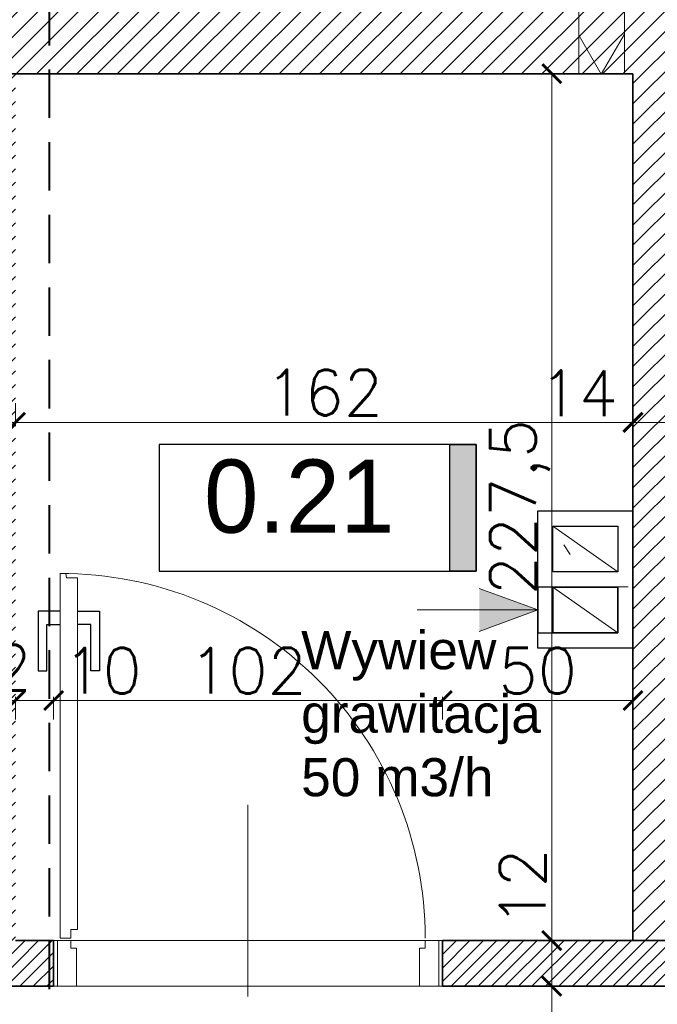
# Model space of a CAD drawing. Header units: millimetres. Extents: x -740 to 33545, y -26688 to 22494.
# Tile 143 of 256: x 9891 to 10059, y 10548 to 10806. Entities that reach past the tile are written whole.
import ezdxf
from ezdxf.lldxf.tags import DXFTag

# ---------------------------------------------------------------- set-up
doc = ezdxf.new("R2010")
doc.units = ezdxf.units.MM
doc.header["$MEASUREMENT"] = 0
doc.linetypes.add('CENTERX2', pattern=[101.6, 63.5, -12.7, 12.7, -12.7])
doc.linetypes.add('DASHED', pattern=[19.05, 12.7, -6.35])
doc.layers.get('Defpoints').update_dxf_attribs({"color": 252})
for name, color, linetype, lineweight in [('_IS_EKO_opis', 7, 'Continuous', 18), ('_IS_EKO_transfer', 5, 'Continuous', 15), ('_IS_POZA_ZAKRESEM', 2, 'DASHED', 40), ('_IS_Wywiew', 1, 'Continuous', 20), ('A_istniejące ściany', 252, 'Continuous', 35), ('A_l.przekrojowa', 252, 'Continuous', 30), ('A_l.przerywana', 252, 'ICAD_ISO03W100', 9), ('A_opisy', 252, 'Continuous', 15), ('A_projektowane sciany', 252, 'Continuous', 35), ('l.przerywana', 252, 'ICAD_ISO03W100', 5), ('l.wypełnien', 252, 'Continuous', 5), ('Nowe_820-G Rysunki Obrazki_Nr_pióra__1', 252, 'Continuous', 13), ('Nowe_820-G Rysunki Obrazki_Nr_pióra__19', 252, 'Continuous', 0), ('wymiarowanie', 252, 'Continuous', 9)]:
    doc.layers.add(name, color=color, linetype=linetype, lineweight=lineweight)
for name, color, linetype in [('_IS_EKO_Opis_Wentylacja', 7, 'CENTERX2'), ('stolarka', 252, 'Continuous'), ('tabelki opis', 252, 'Continuous')]:
    doc.layers.add(name, color=color, linetype=linetype)
doc.styles.add('Arial', font='arial.ttf')
doc.styles.add('styl2', font='simplex.shx')
tags = doc.linetypes.add('ICAD_ISO03W100', pattern=[30, 12, -18]).pattern_tags.tags
tags[6:7] = [DXFTag(74, 4), DXFTag(75, 0), DXFTag(340, '0'), DXFTag(46, 1.0), DXFTag(50, 0.0), DXFTag(44, 0.0), DXFTag(45, 0.0)]
tags[4:5] = [DXFTag(74, 4), DXFTag(75, 0), DXFTag(340, '0'), DXFTag(46, 1.0), DXFTag(50, 0.0), DXFTag(44, 0.0), DXFTag(45, 0.0)]
doc.dimstyles.new('Skala 1-50', dxfattribs={"dimtxt": 12, "dimasz": 5, "dimexe": 1, "dimexo": 1, "dimgap": 1.5, "dimtad": 1, "dimdec": 1, "dimrnd": 0.5, "dimtxsty": 'styl2', "dimblk": 'ARCHTICK', "dimcen": 5, "dimadec": 0, "dimazin": 0, "dimtfac": 1, "dimtdec": 1, "dimtmove": 1, "dimatfit": 3, "dimldrblk": 'ARCHTICK', "dimfxl": 0, "dimlwd": -1, "dimlwe": -1, "dimarcsym": 0})

# ---------------------------------------------------------------- blocks, each defined once
blk = doc.blocks.new('_ArchTick')
at = {"color": 0, "linetype": 'ByBlock', "const_width": 0.15}
blk.add_lwpolyline([(-0.5, -0.5), (0.5, 0.5)], dxfattribs=at)
blk = doc.blocks.new('*D2231')
at = {"layer": 'Defpoints', "color": 0}
for p in [(9890.23, 10720.76), (9878.23, 10718.85), (9890.23, 10700.5)]:
    blk.add_point(p, dxfattribs=at)
at = {"layer": 'wymiarowanie', "color": 0}
for p, q in [((9878.23, 10705.5), (9878.23, 10699.5)), ((9890.23, 10705.5), (9890.23, 10699.5)), ((9878.23, 10700.5), (9837.11, 10700.5)), ((9878.23, 10700.5), (9890.23, 10700.5))]:
    blk.add_line(p, q, dxfattribs=at)
at = {"layer": 'wymiarowanie', "color": 0, "xscale": 5, "yscale": 5, "zscale": 5, "rotation": 180}
blk.add_blockref('_ArchTick', (9878.23, 10700.5), dxfattribs=at)
at = {"layer": 'wymiarowanie', "color": 0, "xscale": 5, "yscale": 5, "zscale": 5}
blk.add_blockref('_ArchTick', (9890.23, 10700.5), dxfattribs=at)
at = {"layer": 'wymiarowanie', "color": 0, "insert": (9846.37, 10708.15), "char_height": 12, "attachment_point": 5, "style": 'styl2'}
blk.add_mtext('12', dxfattribs=at)
blk = doc.blocks.new('*D2232')
at = {"layer": 'Defpoints', "color": 0}
for p in [(10052.23, 10727.2), (9890.23, 10720.76), (10052.23, 10700.5)]:
    blk.add_point(p, dxfattribs=at)
at = {"layer": 'wymiarowanie', "color": 0}
for p, q in [((9890.23, 10705.5), (9890.23, 10699.5)), ((10052.23, 10705.5), (10052.23, 10699.5)), ((9890.23, 10700.5), (10052.23, 10700.5))]:
    blk.add_line(p, q, dxfattribs=at)
at = {"layer": 'wymiarowanie', "color": 0, "xscale": 5, "yscale": 5, "zscale": 5, "rotation": 180}
blk.add_blockref('_ArchTick', (9890.23, 10700.5), dxfattribs=at)
at = {"layer": 'wymiarowanie', "color": 0, "xscale": 5, "yscale": 5, "zscale": 5}
blk.add_blockref('_ArchTick', (10052.23, 10700.5), dxfattribs=at)
at = {"layer": 'wymiarowanie', "color": 0, "insert": (9971.23, 10708.3), "char_height": 12, "attachment_point": 5, "style": 'styl2'}
blk.add_mtext('162', dxfattribs=at)
blk = doc.blocks.new('*D2233')
at = {"layer": 'Defpoints', "color": 0}
for p in [(10066.23, 10728.73), (10052.23, 10727.2), (10066.23, 10700.5)]:
    blk.add_point(p, dxfattribs=at)
at = {"layer": 'wymiarowanie', "color": 0}
for p, q in [((10052.23, 10705.5), (10052.23, 10699.5)), ((10066.23, 10705.5), (10066.23, 10699.5)), ((10052.23, 10700.5), (10066.23, 10700.5))]:
    blk.add_line(p, q, dxfattribs=at)
at = {"layer": 'wymiarowanie', "color": 0, "xscale": 5, "yscale": 5, "zscale": 5, "rotation": 180}
blk.add_blockref('_ArchTick', (10052.23, 10700.5), dxfattribs=at)
at = {"layer": 'wymiarowanie', "color": 0, "xscale": 5, "yscale": 5, "zscale": 5}
blk.add_blockref('_ArchTick', (10066.23, 10700.5), dxfattribs=at)
at = {"layer": 'wymiarowanie', "color": 0, "insert": (10037.99, 10708.15), "char_height": 12, "attachment_point": 5, "style": 'styl2'}
blk.add_mtext('14', dxfattribs=at)
blk = doc.blocks.new('*D2242')
at = {"layer": 'Defpoints', "color": 0}
for p in [(10029.26, 10791.99), (10029.26, 10564.52), (10030.92, 10564.52)]:
    blk.add_point(p, dxfattribs=at)
at = {"layer": 'wymiarowanie', "color": 0}
for p, q in [((10030.26, 10791.99), (10031.92, 10791.99)), ((10030.92, 10791.99), (10030.92, 10564.52)), ((10030.26, 10564.52), (10031.92, 10564.52))]:
    blk.add_line(p, q, dxfattribs=at)
at = {"layer": 'wymiarowanie', "color": 0, "xscale": 5, "yscale": 5, "zscale": 5}
for p, rotation in [((10030.92, 10791.99), 90), ((10030.92, 10564.52), 270)]:
    blk.add_blockref('_ArchTick', p, dxfattribs=dict(at, rotation=rotation))
at = {"layer": 'wymiarowanie', "color": 0, "insert": (10022.58, 10678.26), "char_height": 12, "attachment_point": 5, "rotation": 90, "style": 'styl2'}
blk.add_mtext('227,5', dxfattribs=at)
blk = doc.blocks.new('*D2243')
at = {"layer": 'Defpoints', "color": 0}
for p in [(10029.26, 10564.52), (10030.92, 10552.52), (10055.83, 10552.52)]:
    blk.add_point(p, dxfattribs=at)
at = {"layer": 'wymiarowanie', "color": 0}
for p, q in [((10030.26, 10564.52), (10031.92, 10564.52)), ((10030.92, 10564.52), (10030.92, 10552.52)), ((10035.92, 10552.52), (10029.92, 10552.52))]:
    blk.add_line(p, q, dxfattribs=at)
at = {"layer": 'wymiarowanie', "color": 0, "xscale": 5, "yscale": 5, "zscale": 5}
for p, rotation in [((10030.92, 10564.52), 90), ((10030.92, 10552.52), 270)]:
    blk.add_blockref('_ArchTick', p, dxfattribs=dict(at, rotation=rotation))
at = {"layer": 'wymiarowanie', "color": 0, "insert": (10023.27, 10578.43), "char_height": 12, "attachment_point": 5, "rotation": 90, "style": 'styl2'}
blk.add_mtext('12', dxfattribs=at)
blk = doc.blocks.new('*D2244')
at = {"layer": 'Defpoints', "color": 0}
for p in [(10055.83, 10552.52), (10030.92, 10402.52), (10066.23, 10402.52)]:
    blk.add_point(p, dxfattribs=at)
at = {"layer": 'wymiarowanie', "color": 0}
for p, q in [((10035.92, 10552.52), (10029.92, 10552.52)), ((10030.92, 10552.52), (10030.92, 10402.52)), ((10035.92, 10402.52), (10029.92, 10402.52))]:
    blk.add_line(p, q, dxfattribs=at)
at = {"layer": 'wymiarowanie', "color": 0, "xscale": 5, "yscale": 5, "zscale": 5}
for p, rotation in [((10030.92, 10552.52), 90), ((10030.92, 10402.52), 270)]:
    blk.add_blockref('_ArchTick', p, dxfattribs=dict(at, rotation=rotation))
at = {"layer": 'wymiarowanie', "color": 0, "insert": (10023.12, 10477.52), "char_height": 12, "attachment_point": 5, "rotation": 90, "style": 'styl2'}
blk.add_mtext('150', dxfattribs=at)
blk = doc.blocks.new('*D2574')
at = {"layer": 'Defpoints', "color": 0}
for p in [(9890.23, 10627.51), (9878.23, 10564.52), (9890.23, 10564.52)]:
    blk.add_point(p, dxfattribs=at)
at = {"layer": 'wymiarowanie', "color": 0}
for p, q in [((9878.23, 10622.51), (9878.23, 10628.51)), ((9878.23, 10627.51), (9890.23, 10627.51)), ((9890.23, 10622.51), (9890.23, 10628.51))]:
    blk.add_line(p, q, dxfattribs=at)
at = {"layer": 'wymiarowanie', "color": 0, "xscale": 5, "yscale": 5, "zscale": 5, "rotation": 180}
blk.add_blockref('_ArchTick', (9878.23, 10627.51), dxfattribs=at)
at = {"layer": 'wymiarowanie', "color": 0, "xscale": 5, "yscale": 5, "zscale": 5}
blk.add_blockref('_ArchTick', (9890.23, 10627.51), dxfattribs=at)
at = {"layer": 'wymiarowanie', "color": 0, "insert": (9884.24, 10636.14), "char_height": 12, "attachment_point": 5, "style": 'styl2'}
blk.add_mtext('12', dxfattribs=at)
blk = doc.blocks.new('*D2575')
at = {"layer": 'Defpoints', "color": 0}
for p in [(9900.23, 10627.51), (9890.23, 10564.52), (9900.23, 10564.52)]:
    blk.add_point(p, dxfattribs=at)
at = {"layer": 'wymiarowanie', "color": 0}
for p, q in [((9890.23, 10622.51), (9890.23, 10628.51)), ((9890.23, 10627.51), (9900.23, 10627.51)), ((9900.23, 10622.51), (9900.23, 10628.51))]:
    blk.add_line(p, q, dxfattribs=at)
at = {"layer": 'wymiarowanie', "color": 0, "xscale": 5, "yscale": 5, "zscale": 5, "rotation": 180}
blk.add_blockref('_ArchTick', (9890.23, 10627.51), dxfattribs=at)
at = {"layer": 'wymiarowanie', "color": 0, "xscale": 5, "yscale": 5, "zscale": 5}
blk.add_blockref('_ArchTick', (9900.23, 10627.51), dxfattribs=at)
at = {"layer": 'wymiarowanie', "color": 0, "insert": (9913.06, 10635.31), "char_height": 12, "attachment_point": 5, "style": 'styl2'}
blk.add_mtext('10', dxfattribs=at)
blk = doc.blocks.new('*D2576')
at = {"layer": 'Defpoints', "color": 0}
for p in [(10002.23, 10627.51), (9900.23, 10564.52), (10002.23, 10564.52)]:
    blk.add_point(p, dxfattribs=at)
at = {"layer": 'wymiarowanie', "color": 0}
for p, q in [((9900.23, 10622.51), (9900.23, 10628.51)), ((9900.23, 10627.51), (10002.23, 10627.51)), ((10002.23, 10622.51), (10002.23, 10628.51))]:
    blk.add_line(p, q, dxfattribs=at)
at = {"layer": 'wymiarowanie', "color": 0, "xscale": 5, "yscale": 5, "zscale": 5, "rotation": 180}
blk.add_blockref('_ArchTick', (9900.23, 10627.51), dxfattribs=at)
at = {"layer": 'wymiarowanie', "color": 0, "xscale": 5, "yscale": 5, "zscale": 5}
blk.add_blockref('_ArchTick', (10002.23, 10627.51), dxfattribs=at)
at = {"layer": 'wymiarowanie', "color": 0, "insert": (9951.23, 10635.31), "char_height": 12, "attachment_point": 5, "style": 'styl2'}
blk.add_mtext('102', dxfattribs=at)
blk = doc.blocks.new('*D2577')
at = {"layer": 'Defpoints', "color": 0}
for p in [(10052.23, 10627.51), (10002.23, 10564.52), (10052.23, 10564.52)]:
    blk.add_point(p, dxfattribs=at)
at = {"layer": 'wymiarowanie', "color": 0}
for p, q in [((10002.23, 10622.51), (10002.23, 10628.51)), ((10002.23, 10627.51), (10052.23, 10627.51)), ((10052.23, 10622.51), (10052.23, 10628.51))]:
    blk.add_line(p, q, dxfattribs=at)
at = {"layer": 'wymiarowanie', "color": 0, "xscale": 5, "yscale": 5, "zscale": 5, "rotation": 180}
blk.add_blockref('_ArchTick', (10002.23, 10627.51), dxfattribs=at)
at = {"layer": 'wymiarowanie', "color": 0, "xscale": 5, "yscale": 5, "zscale": 5}
blk.add_blockref('_ArchTick', (10052.23, 10627.51), dxfattribs=at)
at = {"layer": 'wymiarowanie', "color": 0, "insert": (10027.23, 10635.31), "char_height": 12, "attachment_point": 5, "style": 'styl2'}
blk.add_mtext('50', dxfattribs=at)

msp = doc.modelspace()

# ---------------------------------------------------------------- hatches: boundary and pattern name
at = {"layer": '_IS_EKO_opis'}
for points in [[(10011.92, 10656.92), (10011.92, 10651.28), (10027.23, 10651.28)], [(10011.92, 10651.28), (10011.92, 10645.65), (10027.23, 10651.28)]]:
    msp.add_hatch(color=256, dxfattribs=at).paths.add_polyline_path(points)
at = {"layer": 'l.wypełnien'}
h = msp.add_hatch(dxfattribs=at)
h.set_pattern_fill('ANSI31', color=256, scale=30, style=0)
h.paths.add_polyline_path([(8887.19, 10284.84), (8887.19, 10539.8), (8932.19, 10539.8), (8932.19, 10402.52), (9059.57, 10402.52), (9368.19, 10402.52), (9394.23, 10402.52), (9416.72, 10402.52), (9416.72, 10359.34), (9405.31, 10359.34), (9376.25, 10359.34), (8932.19, 10359.34), (8932.19, 10284.84)])
h.paths.add_polyline_path([(9871.19, 10801.99), (9871.19, 10791.99), (9878.23, 10791.99), (9890.23, 10791.99), (10052.23, 10791.99), (10052.23, 10564.52), (10066.23, 10564.52), (10066.23, 10706), (10066.23, 10711.93), (10066.23, 10711.98), (10066.23, 10728.73), (10066.23, 10765.23), (10066.23, 10776), (10066.23, 10781.93), (10066.23, 10781.98), (10066.23, 10781.93), (10066.23, 10776), (10066.22, 10776), (10066.23, 10781.93), (10066.23, 10781.98), (10066.23, 10791.99), (10125.49, 10791.99), (10125.49, 10808.08), (10125.49, 10819.93), (10125.49, 10834.32), (10058.81, 10834.32), (9924.19, 10834.32), (9924.19, 10862.32), (9879.19, 10862.32), (9879.19, 10834.32), (9871.19, 10834.32), (9871.19, 10801.99)])
h.paths.add_polyline_path([(9570.47, 10794.52), (9731.23, 10794.52), (9731.23, 10731.52), (9748.23, 10731.52), (9748.23, 10793.99), (9768.19, 10793.99), (9768.19, 10801.99), (9781.19, 10801.99), (9781.19, 10834.32), (9769.78, 10834.32), (9645.19, 10834.32), (9645.19, 10833.52), (9604.19, 10833.52), (9570.47, 10833.52)])
h.paths.add_polyline_path([(9394.23, 10794.52), (9428.47, 10794.52), (9428.47, 10833.52), (9388.19, 10833.52), (9388.19, 10794.52), (9394.23, 10794.52)])
h.paths.add_polyline_path([(9428.47, 10794.52), (9428.47, 10833.52), (9448.47, 10833.52), (9448.47, 10794.52)])
h.paths.add_polyline_path([(9550.47, 10794.52), (9570.47, 10794.52), (9570.47, 10833.52), (9550.47, 10833.52)])
h.paths.add_polyline_path([(9368.19, 10794.52), (9388.19, 10794.52), (9388.19, 10833.52), (9368.19, 10833.52)])
h.paths.add_polyline_path([(9604.19, 10833.52), (9604.19, 10849.32), (9645.19, 10849.32), (9645.19, 10833.52)])
h.paths.add_polyline_path([(9368.19, 10422.52), (9368.19, 10402.52), (9394.23, 10402.52), (9394.23, 10422.52)])
h.paths.add_polyline_path([(9368.19, 10774.52), (9394.23, 10774.52), (9394.23, 10794.52), (9368.19, 10794.52)])
h = msp.add_hatch(dxfattribs=at)
h.set_pattern_fill('ANSI31', color=256, scale=20, style=0)
h.paths.add_polyline_path([(9636.23, 10592.52), (9636.23, 10604.52), (9443.47, 10604.52), (9443.47, 10794.52), (9431.47, 10794.52), (9431.47, 10604.52), (9394.23, 10604.52), (9394.23, 10592.52)])
h.paths.add_polyline_path([(9864.23, 10552.52), (9864.23, 10564.52), (9878.23, 10564.52), (9878.23, 10791.99), (9890.23, 10791.99), (9890.23, 10564.52), (9900.23, 10564.52), (9900.23, 10552.52)])
h.paths.add_polyline_path([(9731.23, 10604.52), (9731.23, 10592.52), (9736.23, 10592.52), (9736.23, 10516.52), (9748.23, 10516.52), (9748.23, 10552.52), (9762.23, 10552.52), (9762.23, 10564.52), (9748.23, 10564.52), (9748.23, 10604.52)])
h.paths.add_polyline_path([(9368.19, 10604.52), (9368.19, 10592.52), (9394.23, 10592.52), (9394.23, 10604.52)])
h.paths.add_polyline_path([(9748.23, 10402.52), (9748.23, 10414.52), (9736.23, 10414.52), (9736.23, 10402.52)])
h = msp.add_hatch(dxfattribs=at)
h.set_pattern_fill('ANSI31', color=256, scale=20, style=0)
h.paths.add_polyline_path([(10002.23, 10552.52), (10002.23, 10564.52), (10182.4, 10564.52), (10259.5, 10564.52), (10280.43, 10564.52), (10280.43, 10627.26), (10292.43, 10627.26), (10292.43, 10564.52), (10316.23, 10564.52), (10316.23, 10552.52)])
h.paths.add_polyline_path([(10544.19, 10552.52), (10544.19, 10564.52), (10316.23, 10564.52), (10292.43, 10564.52), (10316.23, 10564.52), (10316.23, 10564.52), (10316.23, 10552.52)])
h.paths.add_polyline_path([(10280.43, 10791.99), (10280.43, 10729.26), (10292.43, 10729.26), (10292.43, 10791.99)])
at = {"layer": 'tabelki opis'}
msp.add_hatch(color=256, dxfattribs=at).paths.add_polyline_path([(10011.13, 10661.43), (10011.13, 10694.7), (10004.16, 10694.7), (10004.16, 10661.43)])

# ---------------------------------------------------------------- linework, layer by layer
at = {"layer": '_IS_EKO_opis'}
for p, q in [((10027.23, 10651.28), (10011.92, 10656.92)), ((9995.63, 10651.28), (10027.23, 10651.28)), ((10027.23, 10651.28), (10011.92, 10645.65))]:
    msp.add_line(p, q, dxfattribs=at)
at = {"layer": '_IS_EKO_transfer', "color": 5, "lineweight": 15, "ltscale": 5}
for p, q in [((10049.99, 10791.99), (10049.99, 10854.32)), ((10037.99, 10808.99), (10037.99, 10791.99)), ((10037.99, 10802.07), (10043.9, 10791.84)), ((10049.99, 10802.38), (10043.9, 10791.84)), ((10037.99, 10791.99), (10049.99, 10791.99))]:
    msp.add_line(p, q, dxfattribs=at)
at = {"layer": '_IS_POZA_ZAKRESEM'}
msp.add_line((9899.13, 10380.33), (9899.13, 11341.13), dxfattribs=at)
at = {"layer": '_IS_Wywiew', "lineweight": 30}
for p, q in [((10048.23, 10657.28), (10027.23, 10657.28)), ((10027.23, 10657.28), (10027.23, 10645.28)), ((10031.23, 10657.28), (10031.23, 10645.28)), ((10048.23, 10645.28), (10048.23, 10657.28)), ((10027.23, 10645.28), (10048.23, 10645.28))]:
    msp.add_line(p, q, dxfattribs=at)
at = {"layer": 'A_istniejące ściany'}
msp.add_line((10052.23, 10791.99), (9871.19, 10791.99), dxfattribs=at)
msp.add_lwpolyline([(10052.23, 10564.52), (10052.23, 10791.99)], dxfattribs=at)
at = {"layer": 'A_l.przekrojowa'}
msp.add_lwpolyline([(10052.23, 10641.28), (10027.23, 10641.28), (10027.23, 10677.28), (10052.23, 10677.28)], close=True, dxfattribs=at)
at = {"layer": 'A_l.przekrojowa', "ltscale": 0.3}
for points in [[(10048.23, 10661.28), (10031.23, 10661.28), (10031.23, 10673.28), (10048.23, 10673.28)], [(10048.23, 10645.28), (10031.23, 10645.28), (10031.23, 10657.28), (10048.23, 10657.28)]]:
    msp.add_lwpolyline(points, close=True, dxfattribs=at)
at = {"layer": 'A_l.przerywana', "ltscale": 0.3}
for points in [[(9900.23, 10564.52), (9900.23, 10552.52)], [(10002.23, 10552.52), (10002.23, 10564.52)]]:
    msp.add_lwpolyline(points, dxfattribs=at)
at = {"layer": 'A_opisy'}
msp.add_line((9951.23, 10545.11), (9951.23, 10600.11), dxfattribs=at)
at = {"layer": 'A_projektowane sciany'}
for p, q in [((9900.23, 10564.52), (9900.23, 10552.52)), ((10002.23, 10564.52), (10002.23, 10552.52))]:
    msp.add_line(p, q, dxfattribs=at)
for points in [[(9900.23, 10564.52), (9890.23, 10564.52)], [(10280.43, 10564.52), (10002.23, 10564.52)], [(9900.23, 10552.52), (9864.23, 10552.52)], [(10544.19, 10552.52), (10002.23, 10552.52)]]:
    msp.add_lwpolyline(points, dxfattribs=at)
at = {"layer": 'l.przerywana', "color": 5, "ltscale": 0.3}
for p, q in [((10048.23, 10661.28), (10031.23, 10673.28)), ((10048.23, 10645.28), (10031.23, 10657.28))]:
    msp.add_line(p, q, dxfattribs=at)
at = {"layer": 'l.przerywana', "ltscale": 0.3}
for points in [[(10002.23, 10564.52), (9900.23, 10564.52)], [(10002.23, 10552.52), (9900.23, 10552.52)]]:
    msp.add_lwpolyline(points, dxfattribs=at)
at = {"layer": 'Nowe_820-G Rysunki Obrazki_Nr_pióra__1', "linetype": 'Continuous', "lineweight": 13}
msp.add_lwpolyline([(10052.23, 10791.99), (9901.03, 10791.99)], dxfattribs=at)
at = {"layer": 'Nowe_820-G Rysunki Obrazki_Nr_pióra__19', "color": 255, "linetype": 'Continuous', "lineweight": 0}
for points in [[(10035.75, 10665.84), (10034.05, 10668.38)], [(10047.6, 10657.37), (10050.99, 10657.37)]]:
    msp.add_lwpolyline(points, dxfattribs=at)
at = {"layer": 'stolarka', "lineweight": 9}
for points in [[(9904.76, 10565.1), (9901.98, 10565.1), (9901.98, 10660.87), (9903.48, 10660.85), (9903.66, 10659.71), (9906.5, 10659.71), (9906.5, 10567.4), (9904.76, 10567.4), (9904.76, 10565.1)], [(9906.28, 10562.55), (9904.76, 10562.55), (9904.76, 10564.52), (9901.23, 10564.52), (9901.23, 10552.52), (9906.28, 10552.52), (9906.28, 10562.55)], [(9996.23, 10562.55), (9997.74, 10562.55), (9997.74, 10564.52), (10001.28, 10564.52), (10001.28, 10552.52), (9996.23, 10552.52), (9996.23, 10562.55)]]:
    msp.add_lwpolyline(points, dxfattribs=at)
at = {"layer": 'stolarka'}
for points in [[(9901.98, 10650.95), (9896.17, 10650.95), (9896.17, 10635.29), (9898.49, 10635.29), (9898.49, 10647.47), (9901.98, 10647.47)], [(9906.5, 10650.95), (9912.3, 10650.95), (9912.3, 10635.29), (9909.98, 10635.29), (9909.98, 10647.47), (9906.5, 10647.47)]]:
    msp.add_lwpolyline(points, dxfattribs=at)
at = {"layer": 'stolarka', "linetype": 'ICAD_ISO03W100', "lineweight": 13, "ltscale": 0.3}
msp.add_arc((9901.97, 10565.1), 95.77, 0.0003, 90.0531, dxfattribs=at)
at = {"layer": 'tabelki opis'}
msp.add_lwpolyline([(10011.13, 10694.7), (9927.97, 10694.7), (9927.97, 10661.43), (10011.13, 10661.43), (10011.13, 10694.7)], dxfattribs=at)
msp.add_lwpolyline([(10011.13, 10661.43), (10004.16, 10661.43), (10004.16, 10694.7), (10011.13, 10694.7)], close=True, dxfattribs=at)

# ---------------------------------------------------------------- texts
at = {"layer": '_IS_EKO_Opis_Wentylacja', "insert": (9965.18, 10645.72), "char_height": 10, "width": 108.1234, "attachment_point": 1, "style": 'Arial'}
msp.add_mtext('Wywiew grawitacja \\P50 m3/h', dxfattribs=at)
at = {"layer": 'tabelki opis', "attachment_point": 1}
for s, insert, char_height, width in [('{\\fCentury Gothic|b0|i0|c238|p34;0.21}', (9939.69, 10690.74), 19.2, 56.7), ('\\pi41.25440;{\\fCentury Gothic|b0|i1|c238|p34;ZMYWALNIA}', (9520.31, 10657.55), 10.24, 164.736)]:
    msp.add_mtext(s, dxfattribs=dict(at, insert=insert, char_height=char_height, width=width))
at = {"layer": 'wymiarowanie', "insert": (5416.61, 10685.24), "char_height": 12, "width": 621.5287, "attachment_point": 1}
msp.add_mtext('\\pi202.60874;{\\fCentury Gothic|b0|i0|c238|p34;Pokrycie dachowe projektowana blachodachówka}\\P\\pi470.78474;{\\fCentury Gothic|b0|i0|c238|p34;w kolorze RAL 7016}', dxfattribs=at)

# ---------------------------------------------------------------- dimensions: what is measured, and where the dimension line sits
at = {"layer": 'wymiarowanie'}
for base, p1, p2, picture, middle in [((10030.92, 10564.52), (10029.26, 10791.99), (10029.26, 10564.52), '*D2242', (10022.58, 10678.26)), ((10030.92, 10402.52), (10055.83, 10552.52), (10066.23, 10402.52), '*D2244', (10023.12, 10477.52))]:
    dim = msp.add_linear_dim(base=base, p1=p1, p2=p2, angle=90, dimstyle='Skala 1-50', dxfattribs=at)
    dim.commit()
    dim.dimension.update_dxf_attribs({"geometry": picture, "text_midpoint": middle})
for base, p1, p2, picture, middle in [((10066.23, 10700.5), (10052.23, 10727.2), (10066.23, 10728.73), '*D2233', (10037.99, 10700.5)), ((9890.23, 10700.5), (9878.23, 10718.85), (9890.23, 10720.76), '*D2231', (9846.37, 10700.5)), ((9890.23, 10627.51), (9878.23, 10564.52), (9890.23, 10564.52), '*D2574', (9884.24, 10628.49)), ((9900.23, 10627.51), (9890.23, 10564.52), (9900.23, 10564.52), '*D2575', (9913.06, 10627.51))]:
    dim = msp.add_linear_dim(base=base, p1=p1, p2=p2, dimstyle='Skala 1-50', dxfattribs=at)
    dim.commit()
    dim.dimension.update_dxf_attribs({"geometry": picture, "text_midpoint": middle, "dimtype": 160})
for base, p1, p2, picture, middle in [((10052.23, 10700.5), (9890.23, 10720.76), (10052.23, 10727.2), '*D2232', (9971.23, 10708.3)), ((10002.23, 10627.51), (9900.23, 10564.52), (10002.23, 10564.52), '*D2576', (9951.23, 10635.31)), ((10052.23, 10627.51), (10002.23, 10564.52), (10052.23, 10564.52), '*D2577', (10027.23, 10635.31))]:
    dim = msp.add_linear_dim(base=base, p1=p1, p2=p2, dimstyle='Skala 1-50', dxfattribs=at)
    dim.commit()
    dim.dimension.update_dxf_attribs({"geometry": picture, "text_midpoint": middle})
dim = msp.add_linear_dim(base=(10030.92, 10552.52), p1=(10029.26, 10564.52), p2=(10055.83, 10552.52), angle=90, dimstyle='Skala 1-50', dxfattribs=at)
dim.commit()
dim.dimension.update_dxf_attribs({"geometry": '*D2243', "text_midpoint": (10030.92, 10578.43), "dimtype": 160})

# ---------------------------------------------------------------- next in the draw order: texts
at = {"layer": 'A_opisy', "ltscale": 0.3, "insert": (9951.23, 10532.82), "char_height": 8, "width": 26, "attachment_point": 5, "rotation": 90, "bg_fill": 2}
msp.add_mtext('\\pi3.19200;{\\fCentury Gothic|b0|i0|c238|p0;90}\\P{\\fCentury Gothic|b0|i0|c238|p0;200}', dxfattribs=at)

doc.saveas('drawing.dxf')
